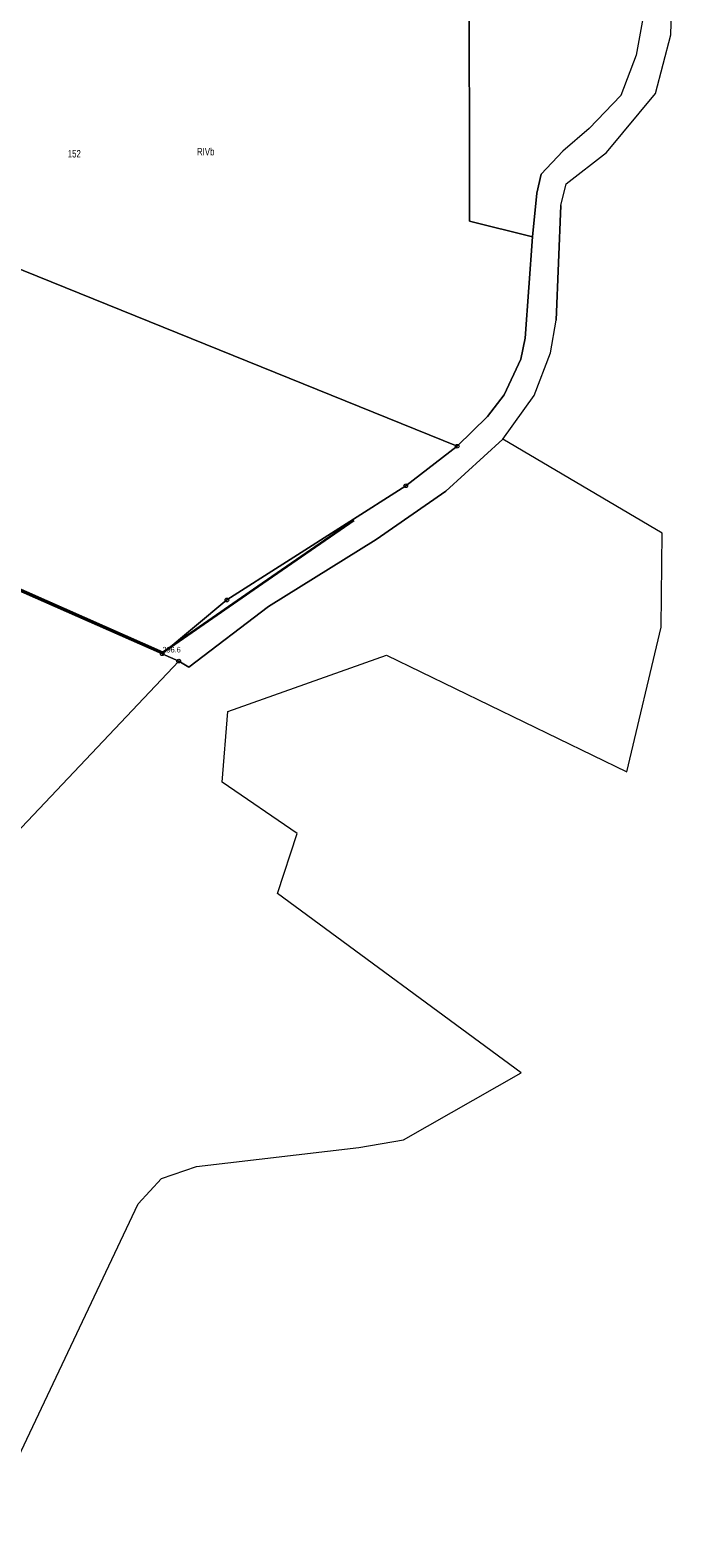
# Model space of a CAD drawing. Header units: metres. Extents: x 7423100 to 7429434, y 5527887 to 5533362.
# Tile 19 of 40: x 7427212 to 7427298, y 5531341 to 5531544. Entities that reach past the tile are written whole.
import ezdxf
from ezdxf.enums import TextEntityAlignment as Align

# ---------------------------------------------------------------- set-up
doc = ezdxf.new("R2010")
doc.units = ezdxf.units.M
doc.header["$MEASUREMENT"] = 0
doc.linetypes.add('219-500', pattern=[0])
doc.layers.get('0').update_dxf_attribs({"color": 2, "linetype": 'CONTINUOUS', "lineweight": 5})
for name, color, linetype in [('202-punkt graniczny', 7, 'CONTINUOUS'), ('203-punkt graniczny', 7, 'CONTINUOUS'), ('209-oznaczenie konturu klasyfikacyjnego', 7, 'CONTINUOUS'), ('211-numer działki ewidencyjnej', 7, 'CONTINUOUS'), ('217-kontur klasyfikacyjny', 7, 'CONTINUOUS'), ('218-kontur użytku gruntowego', 7, 'CONTINUOUS'), ('219-działka ewidencyjna', 7, 'CONTINUOUS'), ('ogrodzenie trwałe', 7, 'CONTINUOUS'), ('pikieta naturalna', 7, 'CONTINUOUS'), ('pikieta naturalna-Atr2', 7, 'CONTINUOUS')]:
    doc.layers.add(name, color=color, linetype=linetype)
doc.styles.get("Standard").update_dxf_attribs({"font": 'Working1250.shx', "width": 0.75})
doc.linetypes.add('902-500', pattern='A,3.75,0,[1,ksztalty.shx,S=0.5,R=0,X=0,Y=0],3.75', length=7.5)

# ---------------------------------------------------------------- blocks, each defined once
blk = doc.blocks.new('203')
at = {"linetype": 'Continuous', "lineweight": 0}
h = blk.add_hatch(color=0, dxfattribs=at)
edge = h.paths.add_edge_path()
edge.add_arc((0, 0), 0.045, 0, 360)
blk = doc.blocks.new('202')
at = {"color": 0, "linetype": 'Continuous', "lineweight": 0}
blk.add_circle((0, 0), 0.25, dxfattribs=at)
blk = doc.blocks.new('PW01')
at = {"linetype": 'Continuous', "lineweight": 13}
h = blk.add_hatch(color=0, dxfattribs=at)
edge = h.paths.add_edge_path()
edge.add_arc((0, 0), 0.045, 0, 360)

msp = doc.modelspace()

# ---------------------------------------------------------------- linework, layer by layer
at = {"layer": '217-kontur klasyfikacyjny', "color": 92, "linetype": 'Continuous', "lineweight": 18, "flags": 128}
for points in [[(7427270.98, 5531518.57), (7427270.94, 5531554.68)], [(7427165.66, 5531530.22), (7427269.33, 5531488.28)], [(7427269.33, 5531488.28), (7427165.66, 5531530.22)], [(7427279.48, 5531516.45), (7427270.98, 5531518.57)], [(7427278.47, 5531502.83), (7427279.48, 5531516.45)], [(7427277.88, 5531499.98), (7427278.47, 5531502.83)], [(7427275.66, 5531495.18), (7427277.88, 5531499.98)], [(7427273.43, 5531492.26), (7427275.66, 5531495.18)], [(7427269.33, 5531488.28), (7427273.43, 5531492.26)], [(7427275.48, 5531489.21), (7427267.82, 5531482.25)], [(7427296.93, 5531476.6), (7427275.48, 5531489.21)], [(7427262.41, 5531482.96), (7427269.33, 5531488.28)], [(7427238.34, 5531467.59), (7427262.41, 5531482.96)], [(7427267.82, 5531482.25), (7427258.41, 5531475.73)], [(7427296.79, 5531463.94), (7427296.93, 5531476.6)], [(7427258.41, 5531475.73), (7427243.94, 5531466.73)], [(7427229.64, 5531460.35), (7427238.34, 5531467.59)], [(7427243.94, 5531466.73), (7427233.24, 5531458.57)], [(7427292.16, 5531444.46), (7427296.79, 5531463.94)], [(7427231.86, 5531459.37), (7427229.64, 5531460.35)], [(7427233.24, 5531458.57), (7427231.86, 5531459.37)], [(7427238.49, 5531452.58), (7427259.83, 5531460.18)], [(7427259.83, 5531460.18), (7427292.16, 5531444.46)], [(7427237.72, 5531443.08), (7427238.49, 5531452.58)], [(7427247.79, 5531436.17), (7427237.72, 5531443.08)], [(7427245.15, 5531428.08), (7427247.79, 5531436.17)], [(7427277.92, 5531403.95), (7427245.15, 5531428.08)], [(7427262.09, 5531394.96), (7427277.92, 5531403.95)], [(7427234.26, 5531391.38), (7427256.08, 5531393.91)], [(7427256.08, 5531393.91), (7427262.09, 5531394.96)], [(7427229.55, 5531389.73), (7427234.26, 5531391.38)], [(7427226.4, 5531386.33), (7427229.55, 5531389.73)], [(7427205.09, 5531341.39), (7427226.4, 5531386.33)]]:
    msp.add_lwpolyline(points, dxfattribs=at)
at = {"layer": '218-kontur użytku gruntowego', "color": 3, "linetype": 'Continuous', "lineweight": 18, "flags": 128}
for points in [[(7427270.98, 5531518.57), (7427270.94, 5531554.68)], [(7427298.07, 5531543.66), (7427298.35, 5531553.04)], [(7427295.17, 5531550.54), (7427293.42, 5531540.89)], [(7427296.03, 5531535.75), (7427298.07, 5531543.66)], [(7427293.42, 5531540.89), (7427291.37, 5531535.46)], [(7427291.37, 5531535.46), (7427287.08, 5531531.03)], [(7427289.43, 5531527.8), (7427296.03, 5531535.75)], [(7427287.08, 5531531.03), (7427283.54, 5531528)], [(7427283.54, 5531528), (7427280.65, 5531524.91)], [(7427283.98, 5531523.57), (7427289.43, 5531527.8)], [(7427280.65, 5531524.91), (7427280.03, 5531522.34)], [(7427283.3, 5531520.68), (7427283.98, 5531523.57)], [(7427280.03, 5531522.34), (7427279.48, 5531516.45)], [(7427282.63, 5531505.26), (7427283.3, 5531520.68)], [(7427279.48, 5531516.45), (7427270.98, 5531518.57)], [(7427278.47, 5531502.83), (7427279.48, 5531516.45)], [(7427279.48, 5531516.45), (7427278.47, 5531502.83)], [(7427281.91, 5531500.86), (7427282.63, 5531505.26)], [(7427277.88, 5531499.98), (7427278.47, 5531502.83)], [(7427278.47, 5531502.83), (7427277.88, 5531499.98)], [(7427275.66, 5531495.18), (7427277.88, 5531499.98)], [(7427277.88, 5531499.98), (7427275.66, 5531495.18)], [(7427279.71, 5531495.13), (7427281.91, 5531500.86)], [(7427273.43, 5531492.26), (7427275.66, 5531495.18)], [(7427275.66, 5531495.18), (7427273.43, 5531492.26)], [(7427275.48, 5531489.21), (7427279.71, 5531495.13)], [(7427269.33, 5531488.28), (7427273.43, 5531492.26)], [(7427273.43, 5531492.26), (7427269.33, 5531488.28)], [(7427275.48, 5531489.21), (7427267.82, 5531482.25)], [(7427267.82, 5531482.25), (7427275.48, 5531489.21)], [(7427296.93, 5531476.6), (7427275.48, 5531489.21)], [(7427262.41, 5531482.96), (7427269.33, 5531488.28)], [(7427269.33, 5531488.28), (7427262.41, 5531482.96)], [(7427238.34, 5531467.59), (7427262.41, 5531482.96)], [(7427262.41, 5531482.96), (7427238.34, 5531467.59)], [(7427267.82, 5531482.25), (7427258.41, 5531475.73)], [(7427258.41, 5531475.73), (7427267.82, 5531482.25)], [(7427296.79, 5531463.94), (7427296.93, 5531476.6)], [(7427258.41, 5531475.73), (7427243.94, 5531466.73)], [(7427243.94, 5531466.73), (7427258.41, 5531475.73)], [(7427229.64, 5531460.35), (7427238.34, 5531467.59)], [(7427238.34, 5531467.59), (7427229.64, 5531460.35)], [(7427243.94, 5531466.73), (7427233.24, 5531458.57)], [(7427233.24, 5531458.57), (7427243.94, 5531466.73)], [(7427292.16, 5531444.46), (7427296.79, 5531463.94)], [(7427231.86, 5531459.37), (7427229.64, 5531460.35)], [(7427229.64, 5531460.35), (7427231.86, 5531459.37)], [(7427233.24, 5531458.57), (7427231.86, 5531459.37)], [(7427231.86, 5531459.37), (7427233.24, 5531458.57)], [(7427238.49, 5531452.58), (7427259.83, 5531460.18)], [(7427259.83, 5531460.18), (7427292.16, 5531444.46)], [(7427237.72, 5531443.08), (7427238.49, 5531452.58)], [(7427247.79, 5531436.17), (7427237.72, 5531443.08)], [(7427245.15, 5531428.08), (7427247.79, 5531436.17)], [(7427277.92, 5531403.95), (7427245.15, 5531428.08)], [(7427262.09, 5531394.96), (7427277.92, 5531403.95)], [(7427234.26, 5531391.38), (7427256.08, 5531393.91)], [(7427256.08, 5531393.91), (7427262.09, 5531394.96)], [(7427229.55, 5531389.73), (7427234.26, 5531391.38)], [(7427226.4, 5531386.33), (7427229.55, 5531389.73)], [(7427205.09, 5531341.39), (7427226.4, 5531386.33)]]:
    msp.add_lwpolyline(points, dxfattribs=at)
at = {"layer": '219-działka ewidencyjna', "color": 7, "linetype": '219-500', "lineweight": 18, "flags": 128}
for points in [[(7427270.94, 5531554.68), (7427270.98, 5531518.57)], [(7427298.07, 5531543.66), (7427298.35, 5531553.04)], [(7427295.17, 5531550.54), (7427293.42, 5531540.89)], [(7427296.03, 5531535.75), (7427298.07, 5531543.66)], [(7427293.42, 5531540.89), (7427291.37, 5531535.46)], [(7427291.37, 5531535.46), (7427287.08, 5531531.03)], [(7427289.43, 5531527.8), (7427296.03, 5531535.75)], [(7427269.33, 5531488.28), (7427165.66, 5531530.22)], [(7427287.08, 5531531.03), (7427283.54, 5531528)], [(7427280.65, 5531524.91), (7427283.54, 5531528)], [(7427283.98, 5531523.57), (7427289.43, 5531527.8)], [(7427280.03, 5531522.34), (7427280.65, 5531524.91)], [(7427283.3, 5531520.68), (7427283.98, 5531523.57)], [(7427279.48, 5531516.45), (7427280.03, 5531522.34)], [(7427283.3, 5531520.68), (7427282.63, 5531505.26)], [(7427270.98, 5531518.57), (7427279.48, 5531516.45)], [(7427278.47, 5531502.83), (7427279.48, 5531516.45)], [(7427281.91, 5531500.86), (7427282.63, 5531505.26)], [(7427277.88, 5531499.98), (7427278.47, 5531502.83)], [(7427275.66, 5531495.18), (7427277.88, 5531499.98)], [(7427279.71, 5531495.13), (7427281.91, 5531500.86)], [(7427146.37, 5531497.02), (7427229.64, 5531460.35)], [(7427273.43, 5531492.26), (7427275.66, 5531495.18)], [(7427275.48, 5531489.21), (7427279.71, 5531495.13)], [(7427269.33, 5531488.28), (7427273.43, 5531492.26)], [(7427267.82, 5531482.25), (7427275.48, 5531489.21)], [(7427262.41, 5531482.96), (7427269.33, 5531488.28)], [(7427238.34, 5531467.59), (7427262.41, 5531482.96)], [(7427258.41, 5531475.73), (7427267.82, 5531482.25)], [(7427258.41, 5531475.73), (7427243.94, 5531466.73)], [(7427229.64, 5531460.35), (7427238.34, 5531467.59)], [(7427233.24, 5531458.57), (7427243.94, 5531466.73)], [(7427231.86, 5531459.37), (7427229.64, 5531460.35)], [(7427166.02, 5531389.79), (7427231.86, 5531459.37)], [(7427231.86, 5531459.37), (7427233.24, 5531458.57)]]:
    msp.add_lwpolyline(points, dxfattribs=at)
at = {"layer": 'ogrodzenie trwałe', "color": 7, "linetype": '902-500', "lineweight": 35, "flags": 128}
msp.add_lwpolyline([(7427150.85, 5531497.81), (7427151.7, 5531494.74), (7427168.41, 5531487.43), (7427192.24, 5531476.97), (7427211.33, 5531468.63), (7427229.68, 5531460.53), (7427242.53, 5531469.44), (7427255.41, 5531478.34)], dxfattribs=at)

# ---------------------------------------------------------------- block references
at = {"layer": '202-punkt graniczny', "color": 7, "linetype": 'Continuous', "lineweight": 18}
for p in [(7427269.33, 5531488.28), (7427262.41, 5531482.96), (7427238.34, 5531467.59), (7427229.64, 5531460.35), (7427231.86, 5531459.37)]:
    msp.add_blockref('202', p, dxfattribs=at)
at = {"layer": '203-punkt graniczny', "color": 7, "linetype": 'Continuous', "lineweight": 18}
for p in [(7427298.07, 5531543.66), (7427293.42, 5531540.89), (7427291.37, 5531535.46), (7427296.03, 5531535.75), (7427287.08, 5531531.03), (7427283.54, 5531528), (7427289.43, 5531527.8), (7427280.65, 5531524.91), (7427283.98, 5531523.57), (7427280.03, 5531522.34), (7427283.3, 5531520.68), (7427270.98, 5531518.57), (7427279.48, 5531516.45), (7427282.63, 5531505.26), (7427278.47, 5531502.83), (7427281.91, 5531500.86), (7427277.88, 5531499.98), (7427275.66, 5531495.18), (7427279.71, 5531495.13), (7427273.43, 5531492.26), (7427275.48, 5531489.21), (7427267.82, 5531482.25), (7427258.41, 5531475.73), (7427243.94, 5531466.73), (7427233.24, 5531458.57)]:
    msp.add_blockref('203', p, dxfattribs=at)
at = {"layer": 'pikieta naturalna', "color": 7, "linetype": 'Continuous', "lineweight": 13}
msp.add_blockref('PW01', (7427229.68, 5531460.53), dxfattribs=at)

# ---------------------------------------------------------------- texts
at = {"layer": '209-oznaczenie konturu klasyfikacyjnego', "color": 3, "linetype": 'Continuous', "lineweight": 18, "width": 0.79}
msp.add_text('RIVb', height=1, dxfattribs=at).set_placement((7427234.32, 5531527.42))
at = {"layer": '211-numer działki ewidencyjnej', "color": 7, "linetype": 'Continuous', "lineweight": 18, "width": 0.79}
msp.add_text('152', height=1, dxfattribs=at).set_placement((7427216.93, 5531528.14), align=Align.TOP_LEFT)
at = {"layer": 'pikieta naturalna-Atr2', "color": 7, "width": 0.9}
msp.add_text('296.6', height=0.75, dxfattribs=at).set_placement((7427229.68, 5531460.53))

doc.saveas('drawing.dxf')
